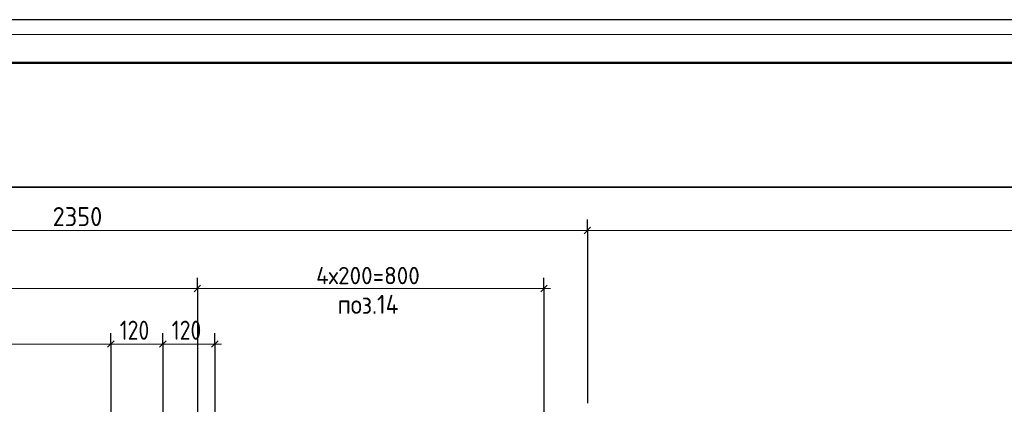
# Model space of a CAD drawing. Header units: millimetres. Extents: x 0 to 21005, y -5 to 14850.
# Tile 11 of 23: x 5342 to 11023, y 12629 to 14850. Entities that reach past the tile are written whole.
import ezdxf

# ---------------------------------------------------------------- set-up
doc = ezdxf.new("R2010")
doc.units = ezdxf.units.MM
doc.layers.add('Standard', color=7, linetype='Continuous', lineweight=25)
doc.layers.add('Размерная линия_ общее', color=7, linetype='Continuous', lineweight=13)
doc.styles.add('ISOCPEUR', font='txt')

msp = doc.modelspace()

# ---------------------------------------------------------------- linework, layer by layer
at = {"layer": 'Standard', "color": 7, "linetype": 'Continuous', "lineweight": 25, "transparency": 33554687}
msp.add_lwpolyline([(0, 0), (21000, 0), (21000, 14850), (0, 14850), (0, 0)], close=True, dxfattribs=at)
at = {"layer": 'Standard', "color": 7, "linetype": 'Continuous', "lineweight": 13, "transparency": 33554687}
msp.add_lwpolyline([(21005, 14764.4), (300, 14764.4), (300, 4836.2), (21005, 4836.2)], dxfattribs=at)
at = {"layer": 'Standard', "color": 7, "linetype": 'Continuous', "lineweight": 50, "transparency": 33554687}
msp.add_lwpolyline([(1000, 14600), (20750, 14600), (20750, 250), (1000, 250), (1000, 14600)], close=True, dxfattribs=at)
at = {"layer": 'Standard', "color": 254, "linetype": 'Continuous', "lineweight": 35, "true_color": 0xc4c4ff, "transparency": 33554687}
msp.add_lwpolyline([(1511.4, 8070.9), (19631.2, 8070.9), (19631.2, 13883), (1511.4, 13883), (1511.4, 8070.9)], dxfattribs=at)
at = {"layer": 'Размерная линия_ общее', "color": 253, "linetype": 'Continuous', "lineweight": -3, "true_color": 0xa0a0a0, "transparency": 33554687}
for p, q in [((8617.5, 13633), (8617.5, 13695.5)), ((8617.5, 13633), (8617.5, 13570.5)), ((8617.5, 13633), (8617.5, 12635.3)), ((6367.1, 13297.5), (6367.1, 13360)), ((8367.1, 13297.5), (8367.1, 13360)), ((6367.1, 13297.5), (6367.1, 13235)), ((6367.1, 13297.5), (6367.1, 12527.8)), ((8367.1, 13297.5), (8367.1, 13235)), ((8367.1, 13297.5), (8367.1, 12527.8)), ((5867.5, 12977), (5867.5, 13039.5)), ((6168, 12977), (6168, 13039.5)), ((6468, 12977), (6468, 13039.5)), ((5867.5, 12977), (5867.5, 12914.5)), ((5867.5, 12977), (5867.5, 12527.8)), ((6168, 12977), (6168, 12914.5)), ((6168, 12977), (6168, 12527.8)), ((6468, 12977), (6468, 12914.5)), ((6468, 12977), (6468, 12527.8))]:
    msp.add_line(p, q, dxfattribs=at)
at = {"layer": 'Размерная линия_ общее', "color": 7, "linetype": 'Continuous', "lineweight": 25, "transparency": 33554687}
for p, q in [((8598.8, 13614.3), (8636.3, 13651.8)), ((6348.3, 13278.8), (6385.8, 13316.3)), ((8348.3, 13278.8), (8385.8, 13316.3)), ((5848.8, 12958.3), (5886.3, 12995.8)), ((6149.2, 12958.3), (6186.7, 12995.8)), ((6449.2, 12958.3), (6486.7, 12995.8))]:
    msp.add_line(p, q, dxfattribs=at)
at = {"layer": 'Размерная линия_ общее', "color": 7, "linetype": 'Continuous', "lineweight": 13, "transparency": 33554687}
for p, q in [((2742.9, 13633), (8617.5, 13633)), ((8617.5, 13633), (14617.5, 13633)), ((2742.9, 13297.5), (6367.1, 13297.5)), ((6367.1, 13297.5), (8367.1, 13297.5)), ((8367.1, 13297.5), (8404.6, 13297.5)), ((2867.9, 12977), (5867.5, 12977)), ((5867.5, 12977), (6168, 12977)), ((6168, 12977), (6468, 12977)), ((6468, 12977), (6505.5, 12977))]:
    msp.add_line(p, q, dxfattribs=at)

# ---------------------------------------------------------------- texts
at = {"layer": 'Standard', "color": 7, "linetype": 'Continuous', "lineweight": 25, "transparency": 33554687, "insert": (7175.9, 13151.4), "char_height": 110, "width": 450.761, "attachment_point": 7, "style": 'ISOCPEUR'}
msp.add_mtext('\\W0.90;поз.14', dxfattribs=at)
at = {"layer": 'Размерная линия_ общее', "color": 7, "linetype": 'Continuous', "lineweight": 25, "transparency": 33554687, "char_height": 110, "attachment_point": 7, "style": 'ISOCPEUR'}
for s, insert, width in [('\\W0.93;2350', (5531.7, 13658), 359.05), ('\\W0.83;120', (5918.7, 13002), 254.282), ('\\W0.83;120', (6219, 13002), 254.286)]:
    msp.add_mtext(s, dxfattribs=dict(at, insert=insert, width=width))
at = {"layer": 'Размерная линия_ общее', "color": 7, "linetype": 'Continuous', "lineweight": 18, "transparency": 33554687, "insert": (7052.1, 13322.5), "char_height": 100, "width": 687.962, "attachment_point": 7, "style": 'ISOCPEUR'}
msp.add_mtext('\\W0.97;4х200=800', dxfattribs=at)

doc.saveas('drawing.dxf')
